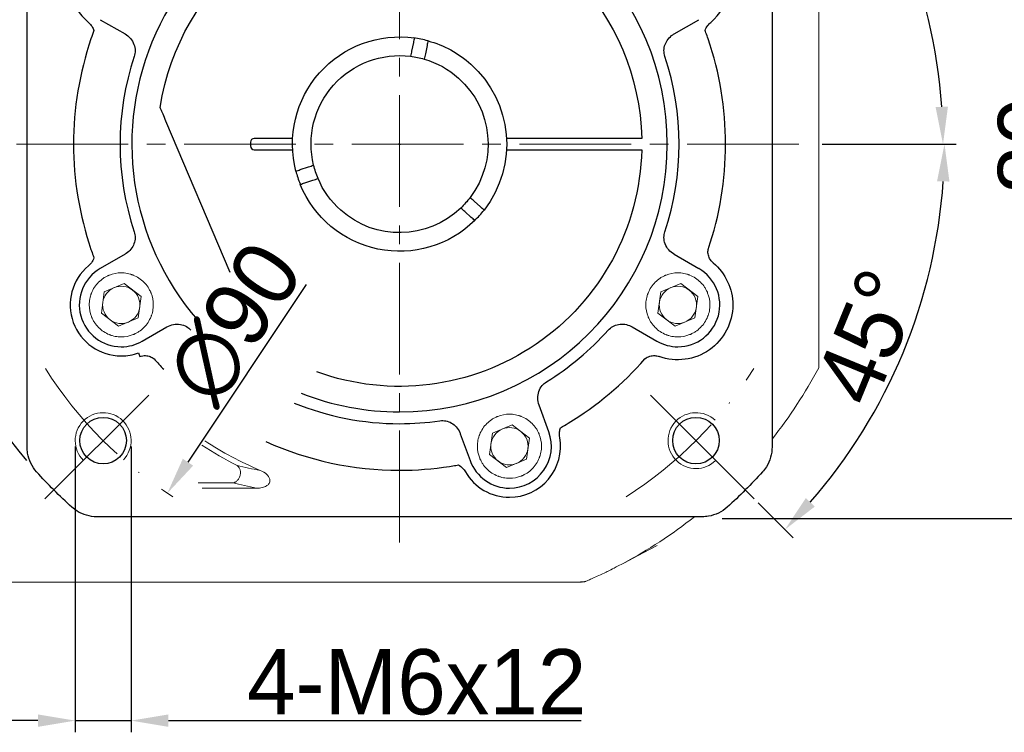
# Model space of a CAD drawing. Header units: millimetres. Extents: x 8769 to 9441, y -139 to 337.
# Tile 3 of 12: x 8850 to 8955, y 129 to 206. Entities that reach past the tile are written whole.
import ezdxf

# ---------------------------------------------------------------- set-up
doc = ezdxf.new("R2010")
doc.units = ezdxf.units.MM
doc.header["$PDSIZE"] = -5
doc.linetypes.add('ACAD_ISO10W100', pattern=[18, 12, -3, 0, -3])
doc.linetypes.add('点画线', pattern=[18, 12, -2, 2, -2])
doc.layers.get('0').update_dxf_attribs({"lineweight": 18})
doc.layers.get('Defpoints').update_dxf_attribs({"lineweight": 18})
for name, color, linetype, lineweight in [('7中心线层', 7, '点画线', 18), ('中心线层', 7, 'ACAD_ISO10W100', 0), ('尺寸线层', 3, 'Continuous', 18), ('粗实线', 7, 'Continuous', 40)]:
    doc.layers.add(name, color=color, linetype=linetype, lineweight=lineweight)
doc.styles.add('工程字', font='txt')
doc.dimstyles.new('DIMSTYLE_17', dxfattribs={"dimtxt": 8, "dimasz": 12, "dimexe": 0.18, "dimexo": 0.0625, "dimgap": 0.09, "dimtad": 1, "dimtih": 1, "dimtoh": 1, "dimdec": 3, "dimdsep": 46, "dimtxsty": 'Standard', "dimblk": '_CAXARROW', "dimcen": 0.09, "dimdle": 24, "dimadec": 0, "dimazin": 0, "dimtfac": 0.7, "dimtdec": 3, "dimtofl": 0, "dimtmove": 0, "dimatfit": 3, "dimfxl": 1, "dimtolj": 1, "dimarcsym": 0})
doc.dimstyles.new('ISO-25', dxfattribs={"dimtxt": 7, "dimasz": 4, "dimexe": 1.25, "dimexo": 0.625, "dimtad": 1, "dimtxsty": '工程字', "dimcen": 2, "dimdle": 8, "dimadec": 0, "dimazin": 0, "dimtfac": 1, "dimtmove": 0, "dimatfit": 3, "dimfxl": 1, "dimarcsym": 0})

# ---------------------------------------------------------------- blocks, each defined once
blk = doc.blocks.new('*D102')
at = {"layer": 'Defpoints', "color": 0}
for p in [(8847.62, 192.52), (8935.1, 192.52), (8917.29, 165.59), (8941.02, 163.26), (8928.42, 154.45)]:
    blk.add_point(p, dxfattribs=at)
at = {"layer": '尺寸线层', "color": 0, "lineweight": -2}
for p, q in [((8935.72, 192.52), (8950.11, 192.52)), ((8928.87, 154.01), (8932.61, 150.26))]:
    blk.add_line(p, q, dxfattribs=at)
blk.add_arc((8890.36, 192.52), 58.5, 318.9182, 356.0818, dxfattribs=at)
at = {"layer": '尺寸线层', "color": 0}
for points in [[(8949.39, 188.5), (8948.06, 188.54), (8948.86, 192.52)], [(8933.97, 154.53), (8934.94, 153.62), (8931.73, 151.15)]]:
    blk.add_solid(points, dxfattribs=at)
at = {"layer": '尺寸线层', "color": 0, "insert": (8940.65, 171.84), "char_height": 7, "attachment_point": 5, "rotation": 67.6469, "style": '工程字'}
blk.add_mtext('45%%d', dxfattribs=at)
blk = doc.blocks.new('*D103')
at = {"layer": 'Defpoints', "color": 0}
for p in [(8928.42, 230.58), (8917.29, 219.45), (8946.71, 207.62), (8847.62, 192.52), (8935.1, 192.52)]:
    blk.add_point(p, dxfattribs=at)
at = {"layer": '尺寸线层', "color": 0, "lineweight": -2}
for p, q in [((8928.87, 231.02), (8932.5, 234.66)), ((8935.72, 192.52), (8949.95, 192.52))]:
    blk.add_line(p, q, dxfattribs=at)
blk.add_arc((8890.36, 192.52), 58.34, 3.9289, 41.0711, dxfattribs=at)
at = {"layer": '尺寸线层', "color": 0}
for points in [[(8934.83, 231.3), (8933.86, 230.39), (8931.61, 233.77)], [(8947.9, 196.49), (8949.23, 196.54), (8948.7, 192.52)]]:
    blk.add_solid(points, dxfattribs=at)
at = {"layer": '尺寸线层', "color": 0, "insert": (8948.07, 216.42), "char_height": 7, "attachment_point": 5, "rotation": 292.5, "style": '工程字'}
blk.add_mtext('45%%d', dxfattribs=at)
blk = doc.blocks.new('*D104')
at = {"layer": 'Defpoints', "color": 0}
for p in [(8915.29, 229.98), (8865.43, 155.05)]:
    blk.add_point(p, dxfattribs=at)
at = {"layer": '尺寸线层', "color": 0, "lineweight": -2}
blk.add_line((8880.34, 177.46), (8867.64, 158.38), dxfattribs=at)
at = {"layer": '尺寸线层', "color": 0}
blk.add_solid([(8867.09, 158.75), (8868.2, 158.01), (8865.43, 155.05)], dxfattribs=at)
at = {"layer": '尺寸线层', "color": 0, "insert": (8872.62, 173.31), "char_height": 7, "attachment_point": 5, "rotation": 56.3592, "style": '工程字'}
blk.add_mtext('∅90', dxfattribs=at)
blk = doc.blocks.new('_CAXARROW')
blk.add_hatch(color=0).paths.add_polyline_path([(0, 0), (-1, 0.125), (-1, -0.125)], flags=0)
blk = doc.blocks.new('*D105')
at = {"layer": 'Defpoints', "color": 0}
for p in [(8924.96, 232), (8855.76, 153.03)]:
    blk.add_point(p, dxfattribs=at)
at = {"layer": '尺寸线层', "color": 0, "lineweight": -2}
for p, q in [((8936.36, 245.03), (8928.91, 236.52)), ((8956.45, 245.03), (8936.36, 245.03)), ((8890.27, 192.52), (8890.45, 192.52)), ((8890.36, 192.43), (8890.36, 192.61))]:
    blk.add_line(p, q, dxfattribs=at)
blk.add_arc((8890.36, 192.52), 52.5, 48.58, 220.2994, dxfattribs=at)
at = {"layer": '尺寸线层', "color": 0, "lineweight": -2, "xscale": 6, "yscale": 6, "zscale": 6, "rotation": 228.7764806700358}
blk.add_blockref('_CAXARROW', (8924.96, 232), dxfattribs=at)
at = {"layer": '尺寸线层', "color": 0, "insert": (8946.91, 249.53), "char_height": 7, "attachment_point": 5, "style": '工程字'}
blk.add_mtext('\\A1;\\A1;∅105', dxfattribs=at)
blk = doc.blocks.new('_FILLED')
at = {"linetype": 'ByBlock'}
blk.add_hatch(color=0, dxfattribs=at).paths.add_polyline_path([(0, 0), (-1, 0.133), (-1, -0.133)], flags=0)
blk = doc.blocks.new('*D106')
at = {"layer": 'Defpoints', "color": 0}
for p in [(8855.54, 160.7), (8861.54, 160.7), (8861.54, 130.65)]:
    blk.add_point(p, dxfattribs=at)
at = {"layer": '尺寸线层', "color": 0, "lineweight": -2}
for p, q in [((8855.54, 160.07), (8855.54, 129.4)), ((8861.54, 160.07), (8861.54, 129.4)), ((8851.54, 130.65), (8847.54, 130.65)), ((8855.54, 130.65), (8861.54, 130.65)), ((8865.54, 130.65), (8909.86, 130.65))]:
    blk.add_line(p, q, dxfattribs=at)
at = {"layer": '尺寸线层', "color": 0}
for points in [[(8851.54, 129.98), (8851.54, 131.31), (8855.54, 130.65)], [(8865.54, 131.31), (8865.54, 129.98), (8861.54, 130.65)]]:
    blk.add_solid(points, dxfattribs=at)
at = {"layer": '尺寸线层', "color": 0, "insert": (8892.2, 134.77), "char_height": 7, "attachment_point": 5, "style": '工程字'}
blk.add_mtext('4-M6x12', dxfattribs=at)
blk = doc.blocks.new('*D108')
at = {"layer": 'Defpoints', "color": 0}
for p in [(8924.36, 232.35), (8962.26, 232.35), (8924.36, 152.35)]:
    blk.add_point(p, dxfattribs=at)
at = {"layer": '尺寸线层', "color": 0, "lineweight": -2}
for p, q in [((8924.99, 232.35), (8963.51, 232.35)), ((8962.26, 156.35), (8962.26, 228.35)), ((8924.99, 152.35), (8963.51, 152.35))]:
    blk.add_line(p, q, dxfattribs=at)
at = {"layer": '尺寸线层', "color": 0}
for points in [[(8962.93, 228.35), (8961.59, 228.35), (8962.26, 232.35)], [(8961.59, 156.35), (8962.93, 156.35), (8962.26, 152.35)]]:
    blk.add_solid(points, dxfattribs=at)
at = {"layer": '尺寸线层', "color": 0, "insert": (8958.14, 192.35), "char_height": 7, "attachment_point": 5, "rotation": 90, "style": '工程字'}
blk.add_mtext('80', dxfattribs=at)

msp = doc.modelspace()

# ---------------------------------------------------------------- linework, layer by layer
at = {"color": 7, "linetype": 'Continuous', "lineweight": 15}
msp.add_line((8935.3581, 214.3109), (8935.3581, 170.7219), dxfattribs=at)
for p, q in [((8858.3458, 174.3845), (8858.6493, 176.6739)), ((8858.6493, 176.6739), (8860.7837, 177.5558)), ((8860.7837, 177.5558), (8862.6146, 176.1482)), ((8918.1015, 174.3845), (8918.4051, 176.6739)), ((8918.4051, 176.6739), (8920.5395, 177.5558)), ((8920.5395, 177.5558), (8922.3704, 176.1482)), ((8862.6146, 176.1482), (8862.3111, 173.8589)), ((8922.3704, 176.1482), (8922.0669, 173.8589)), ((8860.1767, 172.977), (8858.3458, 174.3845)), ((8862.3111, 173.8589), (8860.1767, 172.977)), ((8919.9325, 172.977), (8918.1015, 174.3845)), ((8922.0669, 173.8589), (8919.9325, 172.977)), ((8863.4271, 165.5854), (8852.2927, 154.451)), ((8917.2891, 165.5854), (8928.4235, 154.451)), ((8900.3269, 161.5045), (8902.4613, 162.3864)), ((8902.4613, 162.3864), (8904.2922, 160.9788)), ((8900.0234, 159.2151), (8900.3269, 161.5045)), ((8904.2922, 160.9788), (8903.9887, 158.6895)), ((8901.8543, 157.8076), (8900.0234, 159.2151)), ((8903.9887, 158.6895), (8901.8543, 157.8076)), ((8872.4727, 156.1642), (8868.7324, 156.1642)), ((8875.0041, 155.6032), (8869.1504, 155.6032))]:
    msp.add_line(p, q)
at = {"linetype": 'Continuous', "lineweight": 15}
for p, q in [((8843.354, 145.5164), (8909.1578, 145.5164)), ((8910.0045, 145.5317), (8909.9929, 145.5333))]:
    msp.add_line(p, q, dxfattribs=at)
for centre, radius, start, end in [((8860.4802, 175.2664), 2, 112.448281, 172.448281), ((8860.4802, 175.2664), 2, 52.448281, 112.448281), ((8860.4802, 175.2664), 2, 22.448281, 52.448281), ((8920.236, 175.2664), 2, 112.448281, 172.448281), ((8920.236, 175.2664), 2, 52.448281, 112.448281), ((8920.236, 175.2664), 2, 22.448281, 52.448281), ((8860.4802, 175.2664), 2, 172.448281, 202.448281), ((8860.4802, 175.2664), 2, 352.448281, 22.448281), ((8920.236, 175.2664), 2, 172.448281, 202.448281), ((8920.236, 175.2664), 2, 352.448281, 22.448281), ((8860.4802, 175.2664), 2, 202.448281, 232.448281), ((8920.236, 175.2664), 2, 202.448281, 232.448281), ((8860.4802, 175.2664), 2, 232.448281, 292.448281), ((8920.236, 175.2664), 2, 232.448281, 292.448281), ((8858.5383, 160.6966), 3, 316.591754, 225), ((8922.1779, 160.6966), 3, 46.591754, 315), ((8902.1578, 160.097), 2, 112.448281, 172.448281), ((8902.1578, 160.097), 2, 52.448281, 112.448281), ((8890.3581, 192.5164), 38.0868, 236.685853, 246.860567), ((8902.1578, 160.097), 2, 22.448281, 52.448281), ((8902.1578, 160.097), 2, 352.448281, 22.448281), ((8890.3581, 192.5164), 38.6478, 236.704097, 243.174226), ((8902.1578, 160.097), 2, 172.448281, 202.448281), ((8902.1578, 160.097), 2, 202.448281, 232.448281), ((8902.1578, 160.097), 2, 232.448281, 292.448281)]:
    msp.add_arc(centre, radius, start, end)
at = {"extrusion": (0, 0, -1)}
for centre in [(-8860.4802, 175.2664), (-8920.236, 175.2664), (-8902.1578, 160.097)]:
    msp.add_arc(centre, 2, 187.551719, 247.551719, dxfattribs=at)
at = {"color": 7, "linetype": 'Continuous', "lineweight": 15}
for start, end in [(321.63877, 331.927513), (298.072487, 308.36123)]:
    msp.add_arc((8890.3581, 192.5164), 51, start, end, dxfattribs=at)
at = {"linetype": 'Continuous', "lineweight": 15}
msp.add_arc((8909.9946, 146.5291), 0.9958, 269.902512, 293.120125, dxfattribs=at)
msp.add_ellipse((8909.1578, 192.5164), major_axis=(0, 47), ratio=0.6616415, start_param=3.14159265, end_param=3.16845181, dxfattribs=at)
for points, knots in [([(8860.4802, 171.8275), (8860.2616, 171.8275), (8859.9395, 171.8577), (8859.5736, 171.9457), (8859.3932, 172.0029), (8859.3036, 172.0349), (8859.2653, 172.0492), (8859.2398, 172.059), (8859.2282, 172.0635), (8858.7732, 172.2435), (8858.3841, 172.4993), (8857.8808, 173.0025), (8857.6592, 173.274), (8857.4534, 173.6256), (8857.3637, 173.8102), (8857.3221, 173.9046), (8857.305, 173.9456), (8857.2938, 173.973), (8857.2878, 173.9879), (8857.1219, 174.4068), (8857.0414, 174.8294), (8857.0413, 175.4849), (8857.0714, 175.8069), (8857.1595, 176.1729), (8857.2167, 176.3534), (8857.2486, 176.443), (8857.263, 176.4813), (8857.2728, 176.5068), (8857.2773, 176.5184), (8857.4573, 176.9734), (8857.7131, 177.3625), (8858.2163, 177.8658), (8858.4878, 178.0874), (8858.8394, 178.2932), (8859.024, 178.3829), (8859.1185, 178.4244), (8859.1594, 178.4416), (8859.1868, 178.4528), (8859.2017, 178.4588), (8859.6206, 178.6247), (8860.0432, 178.7052), (8860.4802, 178.7053)], [0, 0, 0, 0, 0.0625, 0.09375, 0.109375, 0.1171875, 0.12109375, 0.12109375, 0.125, 0.125, 0.25, 0.25, 0.3125, 0.34375, 0.359375, 0.3671875, 0.37109375, 0.37109375, 0.375, 0.375, 0.5, 0.5, 0.5625, 0.59375, 0.609375, 0.6171875, 0.62109375, 0.62109375, 0.625, 0.625, 0.75, 0.75, 0.8125, 0.84375, 0.859375, 0.8671875, 0.87109375, 0.87109375, 0.875, 0.875, 1, 1, 1, 1]), ([(8860.4802, 178.7053), (8860.6987, 178.7053), (8861.0208, 178.6751), (8861.3867, 178.5871), (8861.5672, 178.5299), (8861.6568, 178.4979), (8861.6951, 178.4836), (8861.7206, 178.4738), (8861.7322, 178.4693), (8862.1872, 178.2892), (8862.5763, 178.0335), (8863.0796, 177.5303), (8863.3012, 177.2588), (8863.507, 176.9071), (8863.5967, 176.7226), (8863.6383, 176.6281), (8863.6554, 176.5872), (8863.6666, 176.5598), (8863.6726, 176.5449), (8863.8385, 176.126), (8863.919, 175.7033), (8863.9191, 175.0479), (8863.889, 174.7258), (8863.8009, 174.3599), (8863.7437, 174.1794), (8863.7117, 174.0898), (8863.6974, 174.0515), (8863.6876, 174.026), (8863.6831, 174.0143), (8863.503, 173.5594), (8863.2473, 173.1703), (8862.7441, 172.667), (8862.4726, 172.4454), (8862.121, 172.2396), (8861.9364, 172.1499), (8861.8419, 172.1083), (8861.801, 172.0912), (8861.7736, 172.08), (8861.7587, 172.074), (8861.3396, 171.908), (8860.9177, 171.8275), (8860.4802, 171.8275)], [0, 0, 0, 0, 0.0625, 0.09375, 0.109375, 0.1171875, 0.12109375, 0.12109375, 0.125, 0.125, 0.25, 0.25, 0.3125, 0.34375, 0.359375, 0.3671875, 0.37109375, 0.37109375, 0.375, 0.375, 0.5, 0.5, 0.5625, 0.59375, 0.609375, 0.6171875, 0.62109375, 0.62109375, 0.625, 0.625, 0.75, 0.75, 0.8125, 0.84375, 0.859375, 0.8671875, 0.87109375, 0.87109375, 0.875, 0.875, 1, 1, 1, 1]), ([(8920.2359, 171.8275), (8920.0174, 171.8275), (8919.6952, 171.8577), (8919.3294, 171.9457), (8919.1489, 172.0029), (8919.0593, 172.0349), (8919.021, 172.0492), (8918.9956, 172.059), (8918.9839, 172.0635), (8918.5289, 172.2435), (8918.1398, 172.4993), (8917.6365, 173.0025), (8917.415, 173.274), (8917.2092, 173.6256), (8917.1195, 173.8102), (8917.0779, 173.9046), (8917.0608, 173.9456), (8917.0495, 173.973), (8917.0435, 173.9879), (8916.8776, 174.4068), (8916.7971, 174.8294), (8916.797, 175.4849), (8916.8272, 175.8069), (8916.9152, 176.1729), (8916.9725, 176.3534), (8917.0044, 176.443), (8917.0188, 176.4813), (8917.0285, 176.5068), (8917.0331, 176.5184), (8917.2131, 176.9734), (8917.4689, 177.3625), (8917.972, 177.8658), (8918.2435, 178.0874), (8918.5952, 178.2932), (8918.7797, 178.3829), (8918.8742, 178.4244), (8918.9152, 178.4416), (8918.9426, 178.4528), (8918.9574, 178.4588), (8919.3764, 178.6247), (8919.799, 178.7052), (8920.2359, 178.7053)], [0, 0, 0, 0, 0.0625, 0.09375, 0.109375, 0.1171875, 0.12109375, 0.12109375, 0.125, 0.125, 0.25, 0.25, 0.3125, 0.34375, 0.359375, 0.3671875, 0.37109375, 0.37109375, 0.375, 0.375, 0.5, 0.5, 0.5625, 0.59375, 0.609375, 0.6171875, 0.62109375, 0.62109375, 0.625, 0.625, 0.75, 0.75, 0.8125, 0.84375, 0.859375, 0.8671875, 0.87109375, 0.87109375, 0.875, 0.875, 1, 1, 1, 1]), ([(8920.2359, 178.7053), (8920.4544, 178.7053), (8920.7765, 178.6751), (8921.1424, 178.5871), (8921.3229, 178.5299), (8921.4126, 178.4979), (8921.4508, 178.4836), (8921.4763, 178.4738), (8921.488, 178.4693), (8921.943, 178.2892), (8922.3321, 178.0335), (8922.8354, 177.5303), (8923.0569, 177.2588), (8923.2627, 176.9071), (8923.3524, 176.7226), (8923.394, 176.6281), (8923.4111, 176.5872), (8923.4224, 176.5598), (8923.4283, 176.5449), (8923.5943, 176.126), (8923.6748, 175.7033), (8923.6749, 175.0479), (8923.6447, 174.7258), (8923.5567, 174.3599), (8923.4994, 174.1794), (8923.4675, 174.0898), (8923.4531, 174.0515), (8923.4434, 174.026), (8923.4388, 174.0143), (8923.2588, 173.5594), (8923.003, 173.1703), (8922.4999, 172.667), (8922.2284, 172.4454), (8921.8767, 172.2396), (8921.6921, 172.1499), (8921.5977, 172.1083), (8921.5567, 172.0912), (8921.5293, 172.08), (8921.5145, 172.074), (8921.0954, 171.908), (8920.6734, 171.8275), (8920.2359, 171.8275)], [0, 0, 0, 0, 0.0625, 0.09375, 0.109375, 0.1171875, 0.12109375, 0.12109375, 0.125, 0.125, 0.25, 0.25, 0.3125, 0.34375, 0.359375, 0.3671875, 0.37109375, 0.37109375, 0.375, 0.375, 0.5, 0.5, 0.5625, 0.59375, 0.609375, 0.6171875, 0.62109375, 0.62109375, 0.625, 0.625, 0.75, 0.75, 0.8125, 0.84375, 0.859375, 0.8671875, 0.87109375, 0.87109375, 0.875, 0.875, 1, 1, 1, 1]), ([(8902.1578, 156.6581), (8901.9392, 156.6581), (8901.6171, 156.6883), (8901.2512, 156.7763), (8901.0707, 156.8335), (8900.9811, 156.8655), (8900.9429, 156.8798), (8900.9174, 156.8896), (8900.9057, 156.8941), (8900.4508, 157.0741), (8900.0617, 157.3299), (8899.5583, 157.8331), (8899.3368, 158.1046), (8899.131, 158.4562), (8899.0413, 158.6408), (8898.9997, 158.7353), (8898.9826, 158.7762), (8898.9714, 158.8036), (8898.9654, 158.8185), (8898.7994, 159.2374), (8898.719, 159.66), (8898.7189, 160.3155), (8898.749, 160.6376), (8898.8371, 161.0035), (8898.8943, 161.184), (8898.9262, 161.2736), (8898.9406, 161.3119), (8898.9504, 161.3374), (8898.9549, 161.349), (8899.1349, 161.804), (8899.3907, 162.1931), (8899.8938, 162.6964), (8900.1654, 162.918), (8900.517, 163.1238), (8900.7016, 163.2135), (8900.796, 163.2551), (8900.837, 163.2722), (8900.8644, 163.2834), (8900.8792, 163.2894), (8901.2982, 163.4553), (8901.7208, 163.5358), (8902.1578, 163.5359)], [0, 0, 0, 0, 0.0625, 0.09375, 0.109375, 0.1171875, 0.12109375, 0.12109375, 0.125, 0.125, 0.25, 0.25, 0.3125, 0.34375, 0.359375, 0.3671875, 0.37109375, 0.37109375, 0.375, 0.375, 0.5, 0.5, 0.5625, 0.59375, 0.609375, 0.6171875, 0.62109375, 0.62109375, 0.625, 0.625, 0.75, 0.75, 0.8125, 0.84375, 0.859375, 0.8671875, 0.87109375, 0.87109375, 0.875, 0.875, 1, 1, 1, 1]), ([(8902.1578, 163.5359), (8902.3762, 163.5359), (8902.6983, 163.5058), (8903.0642, 163.4177), (8903.2447, 163.3605), (8903.3344, 163.3285), (8903.3727, 163.3142), (8903.3982, 163.3044), (8903.4098, 163.2999), (8903.8648, 163.1198), (8904.2539, 162.8641), (8904.7572, 162.3609), (8904.9787, 162.0894), (8905.1845, 161.7377), (8905.2743, 161.5532), (8905.3158, 161.4587), (8905.3329, 161.4178), (8905.3442, 161.3904), (8905.3502, 161.3755), (8905.5161, 160.9566), (8905.5966, 160.5339), (8905.5967, 159.8785), (8905.5665, 159.5564), (8905.4785, 159.1905), (8905.4212, 159.01), (8905.3893, 158.9204), (8905.3749, 158.8821), (8905.3652, 158.8566), (8905.3607, 158.8449), (8905.1806, 158.39), (8904.9249, 158.0009), (8904.4217, 157.4976), (8904.1502, 157.276), (8903.7985, 157.0702), (8903.614, 156.9805), (8903.5195, 156.9389), (8903.4786, 156.9218), (8903.4512, 156.9106), (8903.4363, 156.9046), (8903.0172, 156.7386), (8902.5952, 156.6581), (8902.1578, 156.6581)], [0, 0, 0, 0, 0.0625, 0.09375, 0.109375, 0.1171875, 0.12109375, 0.12109375, 0.125, 0.125, 0.25, 0.25, 0.3125, 0.34375, 0.359375, 0.3671875, 0.37109375, 0.37109375, 0.375, 0.375, 0.5, 0.5, 0.5625, 0.59375, 0.609375, 0.6171875, 0.62109375, 0.62109375, 0.625, 0.625, 0.75, 0.75, 0.8125, 0.84375, 0.859375, 0.8671875, 0.87109375, 0.87109375, 0.875, 0.875, 1, 1, 1, 1]), ([(8872.9171, 158.0278), (8873.3241, 157.9347), (8874.1195, 157.7529), (8874.9738, 157.5787), (8875.3911, 157.4936)], [0, 0, 0, 0, 0.51159582, 1, 1, 1, 1]), ([(8875.3911, 157.4935), (8875.6541, 157.3938), (8875.91, 157.2521), (8876.1158, 157.0575), (8876.1863, 156.9908), (8876.2513, 156.9169), (8876.3598, 156.7537), (8876.4041, 156.6619), (8876.4428, 156.5011), (8876.4489, 156.4333), (8876.4377, 156.3006), (8876.4199, 156.2342), (8876.3658, 156.1162), (8876.3302, 156.0626), (8876.2245, 155.9404), (8876.1452, 155.8782), (8875.9256, 155.7464), (8875.7737, 155.692), (8875.4192, 155.6101), (8875.2099, 155.5948), (8875.0041, 155.6032)], [0, 0, 0, 0, 0.25254706, 0.25254706, 0.25254706, 0.33758308, 0.33758308, 0.42382203, 0.42382203, 0.48094412, 0.48094412, 0.53835741, 0.53835741, 0.59264742, 0.59264742, 0.67828509, 0.67828509, 0.81725397, 0.81725397, 1, 1, 1, 1])]:
    msp.add_open_spline(points, degree=3, knots=knots)
at = {"color": 7, "linetype": 'Continuous', "lineweight": 15}
msp.add_open_spline([(8935.3581, 170.7219), (8935.3581, 170.5193), (8935.3581, 170.1137), (8935.3581, 169.4613), (8935.3581, 168.9109), (8935.3581, 168.6019), (8935.3581, 168.5236), (8935.3581, 168.5183), (8935.3581, 168.5164)], degree=3, knots=[0, 0, 0, 0, 0.23298105, 0.46661779, 0.76590829, 0.89826903, 0.96405901, 1, 1, 1, 1], dxfattribs=at)
msp.add_rational_spline([(8872.9171, 158.0278), (8875.1714, 156.5054), (8872.4727, 156.1642)], [1, 0.286948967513, 1], degree=2)
msp.add_open_spline([(8872.4727, 156.1642), (8873.2755, 155.9727), (8874.1146, 155.7852), (8875.0041, 155.6032)], degree=3)
at = {"linetype": 'Continuous', "lineweight": 15}
for points, knots in [([(8918.0255, 149.435), (8913.7635, 147.2093), (8912.7797, 146.6995), (8911.7342, 146.2107), (8911.0865, 145.9173), (8910.5971, 145.7035), (8910.4561, 145.6434), (8910.3856, 145.6133)], [0, 0, 0, 0, 0.33383166, 0.49750212, 0.66111239, 0.83059325, 1, 1, 1, 1]), ([(8909.1592, 145.5246), (8909.2707, 145.5212), (8909.5525, 145.5127), (8909.8343, 145.5232), (8910.0046, 145.5296)], [0, 0, 0, 0, 0.39571916, 1, 1, 1, 1]), ([(8910.004, 145.5241), (8910.0076, 145.524), (8910.0601, 145.5212), (8910.1482, 145.5375), (8910.2477, 145.5609), (8910.3062, 145.5811), (8910.3298, 145.5901), (8910.3379, 145.5933), (8910.3437, 145.5956), (8910.3495, 145.5979), (8910.3565, 145.6009), (8910.3594, 145.602), (8910.3789, 145.6103), (8910.3896, 145.6149)], [0, 0, 0, 0, 0.01013166, 0.15018004, 0.25091125, 0.30557876, 0.32219566, 0.33403745, 0.34824051, 0.37287953, 0.43329046, 0.68847164, 1, 1, 1, 1])]:
    msp.add_open_spline(points, degree=3, knots=knots, dxfattribs=at)
at = {"layer": '7中心线层'}
for p, q in [((8890.3581, 149.7792), (8890.3581, 237.2552)), ((8890.3581, 149.7792), (8890.3581, 237.2552)), ((8933.2297, 192.5164), (8843.6772, 192.5164)), ((8933.2297, 192.5164), (8843.6772, 192.5164))]:
    msp.add_line(p, q, dxfattribs=at)
at = {"layer": '中心线层'}
for start, end in [(212.345104, 237.284437), (302.715563, 327.654896)]:
    msp.add_arc((8890.3581, 192.5164), 45, start, end, dxfattribs=at)
at = {"layer": '粗实线', "linetype": 'Continuous', "lineweight": 30}
for p, q in [((8850.3683, 188.239), (8850.3683, 225.013)), ((8930.3479, 225.013), (8930.3479, 188.239)), ((8858.2302, 205.8693), (8860.8869, 204.3354)), ((8919.8292, 204.3354), (8922.4859, 205.8693)), ((8891.8451, 203.4154), (8891.6578, 202.5096)), ((8893.314, 203.1118), (8893.1268, 202.2059)), ((8872.1813, 178.731), (8865.2798, 194.99)), ((8874.3581, 192.7164), (8874.3581, 192.3164)), ((8877.8725, 193.1164), (8874.7581, 193.1164)), ((8915.5509, 193.1164), (8902.8437, 193.1164)), ((8874.7581, 191.9164), (8877.8725, 191.9164)), ((8902.8437, 191.9164), (8915.5509, 191.9164)), ((8879.7042, 189.7786), (8880.5823, 190.0694)), ((8850.3683, 160.0198), (8850.3683, 188.239)), ((8880.1757, 188.3546), (8881.0539, 188.6454)), ((8930.3479, 188.239), (8930.3479, 160.0198)), ((8899.0534, 185.7791), (8898.3625, 186.3942)), ((8898.056, 184.6588), (8897.3651, 185.2738)), ((8860.8869, 180.6974), (8858.2302, 179.1635)), ((8919.8292, 180.6974), (8922.4859, 179.1635)), ((8862.7302, 171.3693), (8865.3869, 172.9031)), ((8915.3292, 172.9031), (8917.9859, 171.3693)), ((8862.3458, 170.1192), (8862.489, 169.724)), ((8906.3864, 161.6361), (8905.3372, 164.5188)), ((8896.8799, 161.4406), (8897.9292, 158.5579)), ((8922.8546, 152.5266), (8857.8615, 152.5266))]:
    msp.add_line(p, q, dxfattribs=at)
at = {"layer": '粗实线', "lineweight": 30}
for centre in [(8858.5383, 160.6966), (8922.1779, 160.6966)]:
    msp.add_circle(centre, 2.5, dxfattribs=at)
at = {"layer": '粗实线', "linetype": 'Continuous', "lineweight": 30}
for centre, radius, start, end in [((8890.3581, 192.5164), 28.7414, 90, 221.045694), ((8890.3581, 192.5164), 28.7414, 270, 90), ((8860.4802, 209.7664), 5.4748, 70.077371, 229.922626), ((8920.2359, 209.7664), 5.4748, 310.077376, 109.922626), ((8890.3581, 192.5164), 35, 161.173902, 198.827649), ((8890.3581, 192.5164), 11.5, 74.583042, 82.326871), ((8890.3581, 192.5164), 35, 341.173902, 18.827649), ((8890.3581, 192.5164), 30, 161.704723, 198.295279), ((8890.3581, 192.5164), 30, 341.70472, 18.29528), ((8874.7581, 192.7164), 0.4, 90, 180), ((8874.7581, 192.3164), 0.4, 180, 270), ((8890.3581, 192.5164), 11.5, 194.58469, 201.730331), ((8890.3581, 192.5164), 11.5, 314.581389, 322.058752), ((8860.4802, 175.2664), 5.4748, 130.077376, 270), ((8860.4802, 175.2664), 4.5, 120, 270), ((8920.2359, 175.2664), 4.5, 270, 60), ((8890.3581, 192.5164), 30, 301.704723, 318.295279), ((8860.4802, 175.2664), 4.5, 270, 300), ((8920.2359, 175.2664), 4.5, 240, 270), ((8860.4802, 175.2664), 5.4748, 270, 289.922626), ((8890.3581, 192.5164), 35, 221.173902, 223.668045), ((8890.3581, 192.5164), 35, 301.173902, 318.827649), ((8890.3581, 192.5164), 28.7414, 248.456607, 270), ((8890.3581, 192.5164), 30, 247.833837, 270), ((8890.3581, 192.5164), 30, 270, 278.29528), ((8902.1578, 160.097), 4.5, 270, 20), ((8902.1578, 160.097), 5.4748, 270, 9.922624), ((8890.3581, 192.5164), 35, 245.813343, 270), ((8902.1578, 160.097), 4.5, 200, 270), ((8890.3581, 192.5164), 35, 270, 278.827649), ((8902.1578, 160.097), 5.4748, 210.077376, 270)]:
    msp.add_arc(centre, radius, start, end, dxfattribs=at)
at = {"layer": '粗实线', "linetype": 'Continuous', "lineweight": 30, "extrusion": (0, 0, -1)}
for centre, radius, start, end in [((-8890.3581, 192.5164), 26, 8.712245, 178.677672), ((-8890.3581, 192.5164), 11.5, 345.417992, 97.939321), ((-8890.3581, 192.5164), 11.5, 105.417992, 131.678656), ((-8890.3581, 192.5164), 9.5, 346.206719, 97.150593), ((-8890.3581, 192.5164), 9.5, 106.206719, 131.678656), ((-8890.3581, 192.5164), 11.5, 131.678656, 217.939321), ((-8890.3581, 192.5164), 9.5, 131.678656, 217.150593), ((-8890.3581, 192.5164), 26, 181.322328, 289.970247), ((-8890.3581, 192.5164), 11.5, 225.417992, 337.939321), ((-8890.3581, 192.5164), 9.5, 311.678656, 337.150593), ((-8890.3581, 192.5164), 9.5, 226.206719, 311.678656), ((-8920.2359, 175.2664), 5.8952, 130.077376, 180), ((-8920.2359, 175.2664), 5.8952, 180, 289.922624), ((-8890.3581, 192.5164), 52.4898, 312.07908, 317.92092), ((-8890.3581, 192.5164), 52.4898, 222.07908, 227.92092)]:
    msp.add_arc(centre, radius, start, end, dxfattribs=at)
at = {"layer": '粗实线', "linetype": 'Continuous', "lineweight": 30}
for points, knots in [([(8856.9554, 205.5772), (8857.1081, 205.4485), (8857.2428, 205.295), (8857.4331, 204.9978), (8857.5013, 204.8584), (8857.5523, 204.714)], [0, 0, 0, 0, 0.56713928, 0.56713928, 1, 1, 1, 1]), ([(8923.1638, 204.714), (8923.2304, 204.9023), (8923.3265, 205.0825), (8923.5373, 205.3655), (8923.6437, 205.4785), (8923.7608, 205.5772)], [0, 0, 0, 0, 0.56714537, 0.56714537, 1, 1, 1, 1]), ([(8860.8869, 204.3354), (8861.1016, 204.2115), (8861.2984, 204.0499), (8861.6229, 203.6747), (8861.755, 203.4554), (8861.9256, 203.0009), (8861.9704, 202.76), (8861.9692, 202.3239), (8861.937, 202.1226), (8861.8745, 201.9338)], [0, 0, 0, 0, 0.26587314, 0.26587314, 0.53247064, 0.53247064, 0.78731866, 0.78731866, 1, 1, 1, 1]), ([(8918.8416, 201.9338), (8918.7742, 202.1376), (8918.7421, 202.3562), (8918.7516, 202.7852), (8918.7932, 203.0014), (8918.942, 203.4108), (8919.0531, 203.6084), (8919.3348, 203.9674), (8919.5124, 204.1303), (8919.7477, 204.2867), (8919.7881, 204.3117), (8919.8292, 204.3354)], [0, 0, 0, 0, 0.23042342, 0.23042342, 0.46037237, 0.46037237, 0.69752605, 0.69752605, 0.94970312, 0.94970312, 1, 1, 1, 1]), ([(8923.4853, 203.8117), (8923.407, 204.0415), (8923.3288, 204.2628), (8923.2237, 204.552), (8923.1937, 204.6338), (8923.1638, 204.714)], [0, 0, 0, 0, 0.7129175, 0.7129175, 1, 1, 1, 1]), ([(8865.2798, 194.99), (8865.1747, 195.2375), (8865.0683, 195.4883), (8864.926, 195.8234), (8864.8855, 195.9188), (8864.8083, 196.1007), (8864.771, 196.1887), (8864.7206, 196.3073), (8864.7038, 196.3469), (8864.6767, 196.4108), (8864.6662, 196.4354), (8864.6615, 196.4466), (8864.6597, 196.4508), (8864.6579, 196.455)], [0, 0, 0, 0, 0.41982676, 0.41982676, 0.5894369, 0.5894369, 0.76050509, 0.76050509, 0.85804241, 0.85804241, 0.95713495, 0.95713495, 1, 1, 1, 1]), ([(8878.876, 193.1164), (8878.8714, 193.1164), (8878.8544, 193.1164), (8878.7804, 193.1164), (8878.7247, 193.1164), (8878.5849, 193.1164), (8878.499, 193.1164), (8878.3092, 193.1164), (8878.2027, 193.1164), (8878.0212, 193.1164), (8877.9466, 193.1164), (8877.8725, 193.1164)], [0, 0, 0, 0, 0.21459508, 0.21459508, 0.42918151, 0.42918151, 0.64390501, 0.64390501, 0.85890464, 0.85890464, 1, 1, 1, 1]), ([(8902.8437, 193.1164), (8902.7315, 193.1164), (8902.6178, 193.1164), (8902.4061, 193.1164), (8902.3052, 193.1164), (8902.1301, 193.1164), (8902.0535, 193.1164), (8901.9348, 193.1164), (8901.891, 193.1164), (8901.8511, 193.1164), (8901.8378, 193.1164), (8901.8429, 193.1164)], [0, 0, 0, 0, 0.21526685, 0.21526685, 0.43053938, 0.43053938, 0.64571736, 0.64571736, 0.86064187, 0.86064187, 1, 1, 1, 1]), ([(8916.3535, 193.1164), (8916.3489, 193.1164), (8916.3357, 193.1164), (8916.2764, 193.1164), (8916.2318, 193.1164), (8916.12, 193.1164), (8916.0512, 193.1164), (8915.8993, 193.1164), (8915.8142, 193.1164), (8915.6693, 193.1164), (8915.6099, 193.1164), (8915.5509, 193.1164)], [0, 0, 0, 0, 0.21486793, 0.21486793, 0.4297343, 0.4297343, 0.6446257, 0.6446257, 0.85957237, 0.85957237, 1, 1, 1, 1]), ([(8877.8725, 191.9164), (8877.9846, 191.9164), (8878.0984, 191.9164), (8878.31, 191.9164), (8878.4109, 191.9164), (8878.5861, 191.9164), (8878.6627, 191.9164), (8878.7814, 191.9164), (8878.8251, 191.9164), (8878.8651, 191.9164), (8878.8784, 191.9164), (8878.8732, 191.9164)], [0, 0, 0, 0, 0.21526685, 0.21526685, 0.43053938, 0.43053938, 0.64571736, 0.64571736, 0.86064187, 0.86064187, 1, 1, 1, 1]), ([(8901.8401, 191.9164), (8901.8447, 191.9164), (8901.8617, 191.9164), (8901.9358, 191.9164), (8901.9915, 191.9164), (8902.1312, 191.9164), (8902.2171, 191.9164), (8902.4069, 191.9164), (8902.5134, 191.9164), (8902.695, 191.9164), (8902.7696, 191.9164), (8902.8437, 191.9164)], [0, 0, 0, 0, 0.21459508, 0.21459508, 0.42918151, 0.42918151, 0.64390501, 0.64390501, 0.85890464, 0.85890464, 1, 1, 1, 1]), ([(8915.5509, 191.9164), (8915.6405, 191.9164), (8915.7313, 191.9164), (8915.9004, 191.9164), (8915.981, 191.9164), (8916.1209, 191.9164), (8916.1821, 191.9164), (8916.277, 191.9164), (8916.312, 191.9164), (8916.3432, 191.9164), (8916.3478, 191.9164), (8916.3524, 191.9164)], [0, 0, 0, 0, 0.21513329, 0.21513329, 0.4302684, 0.4302684, 0.64537491, 0.64537491, 0.86042428, 0.86042428, 1, 1, 1, 1]), ([(8861.8745, 183.099), (8861.9419, 182.8951), (8861.9741, 182.6766), (8861.9645, 182.2476), (8861.9229, 182.0314), (8861.7741, 181.622), (8861.663, 181.4243), (8861.3813, 181.0654), (8861.2037, 180.9025), (8860.9684, 180.7461), (8860.928, 180.7211), (8860.8869, 180.6974)], [0, 0, 0, 0, 0.23042343, 0.23042343, 0.46037237, 0.46037237, 0.69752605, 0.69752605, 0.94970312, 0.94970312, 1, 1, 1, 1]), ([(8919.8292, 180.6974), (8919.6146, 180.8213), (8919.4177, 180.9829), (8919.0932, 181.3581), (8918.9612, 181.5774), (8918.7905, 182.0319), (8918.7457, 182.2728), (8918.7469, 182.7089), (8918.7792, 182.9102), (8918.8416, 183.099)], [0, 0, 0, 0, 0.26587314, 0.26587314, 0.53247064, 0.53247064, 0.78731867, 0.78731867, 1, 1, 1, 1]), ([(8857.2308, 181.2211), (8857.3092, 180.9913), (8857.3873, 180.77), (8857.4924, 180.4807), (8857.5225, 180.399), (8857.5523, 180.3188)], [0, 0, 0, 0, 0.7129175, 0.7129175, 1, 1, 1, 1]), ([(8924.0314, 179.7773), (8923.8763, 179.9055), (8923.7439, 180.0671), (8923.5669, 180.3986), (8923.5103, 180.569), (8923.4598, 180.8999), (8923.4604, 181.0639), (8923.4857, 181.222)], [0, 0, 0, 0, 0.37690499, 0.37690499, 0.70225803, 0.70225803, 1, 1, 1, 1]), ([(8857.5523, 180.3188), (8857.4858, 180.1305), (8857.3897, 179.9503), (8857.1789, 179.6673), (8857.0725, 179.5543), (8856.9554, 179.4556)], [0, 0, 0, 0, 0.56714537, 0.56714537, 1, 1, 1, 1]), ([(8865.3869, 172.9031), (8865.6016, 173.0271), (8865.84, 173.1167), (8866.3271, 173.2102), (8866.5831, 173.2149), (8867.062, 173.1354), (8867.293, 173.0538), (8867.6701, 172.8347), (8867.8283, 172.7061), (8867.9606, 172.5576)], [0, 0, 0, 0, 0.26587314, 0.26587314, 0.53247064, 0.53247064, 0.78731867, 0.78731867, 1, 1, 1, 1]), ([(8912.7556, 172.5576), (8912.8984, 172.7179), (8913.0716, 172.855), (8913.4479, 173.0613), (8913.6559, 173.1333), (8914.0849, 173.2091), (8914.3116, 173.2118), (8914.7633, 173.1473), (8914.9932, 173.075), (8915.2462, 172.9493), (8915.2881, 172.9269), (8915.3292, 172.9031)], [0, 0, 0, 0, 0.23042343, 0.23042343, 0.46037237, 0.46037237, 0.69752605, 0.69752605, 0.94970312, 0.94970312, 1, 1, 1, 1]), ([(8862.489, 169.724), (8862.6776, 169.7942), (8862.8837, 169.8281), (8863.2594, 169.8156), (8863.4353, 169.7794), (8863.747, 169.6577), (8863.8888, 169.5752), (8864.0131, 169.4743)], [0, 0, 0, 0, 0.37690499, 0.37690499, 0.70225803, 0.70225803, 1, 1, 1, 1]), ([(8916.7037, 169.475), (8916.8601, 169.6018), (8917.0448, 169.6994), (8917.4044, 169.8069), (8917.5821, 169.8287), (8917.9161, 169.813), (8918.077, 169.7802), (8918.2272, 169.724)], [0, 0, 0, 0, 0.37721897, 0.37721897, 0.70166347, 0.70166347, 1, 1, 1, 1]), ([(8905.3372, 164.5188), (8905.2524, 164.7517), (8905.2055, 165.0021), (8905.1981, 165.498), (8905.2379, 165.7509), (8905.3993, 166.2088), (8905.5198, 166.4221), (8905.801, 166.7554), (8905.9551, 166.8888), (8906.1243, 166.9934)], [0, 0, 0, 0, 0.26587314, 0.26587314, 0.53247064, 0.53247064, 0.78731866, 0.78731866, 1, 1, 1, 1]), ([(8894.6863, 162.8303), (8894.8987, 162.8612), (8895.1196, 162.855), (8895.5404, 162.771), (8895.746, 162.6926), (8896.1234, 162.4749), (8896.2988, 162.3312), (8896.6033, 161.9914), (8896.733, 161.7882), (8896.8461, 161.5293), (8896.8637, 161.4852), (8896.8799, 161.4406)], [0, 0, 0, 0, 0.23042342, 0.23042342, 0.46037237, 0.46037237, 0.69752605, 0.69752605, 0.94970312, 0.94970312, 1, 1, 1, 1]), ([(8907.5507, 161.0404), (8907.5164, 161.2372), (8907.5119, 161.4413), (8907.5571, 161.7913), (8907.5945, 161.9419), (8907.6483, 162.0854)], [0, 0, 0, 0, 0.56713934, 0.56713934, 1, 1, 1, 1]), ([(8851.3991, 157.3401), (8851.1475, 157.6186), (8850.9336, 157.9361), (8850.6058, 158.6114), (8850.4888, 158.9759), (8850.3875, 159.5681), (8850.3683, 159.7944), (8850.3683, 160.0198)], [0, 0, 0, 0, 0.38508171, 0.38508171, 0.77016472, 0.77016472, 1, 1, 1, 1]), ([(8930.3479, 160.0198), (8930.3479, 159.6483), (8930.2951, 159.2732), (8930.0899, 158.559), (8929.9357, 158.213), (8929.6148, 157.7005), (8929.4733, 157.5131), (8929.3171, 157.3401)], [0, 0, 0, 0, 0.38115154, 0.38115154, 0.76230412, 0.76230412, 1, 1, 1, 1]), ([(8895.7293, 157.931), (8895.9692, 157.9682), (8896.2007, 158.0068), (8896.5038, 158.0601), (8896.5895, 158.0755), (8896.6737, 158.0909)], [0, 0, 0, 0, 0.7129175, 0.7129175, 1, 1, 1, 1]), ([(8896.6737, 158.0909), (8896.8476, 157.9927), (8897.0084, 157.8668), (8897.2505, 157.61), (8897.3433, 157.4856), (8897.4201, 157.3532)], [0, 0, 0, 0, 0.56714537, 0.56714537, 1, 1, 1, 1]), ([(8857.8615, 152.5266), (8857.49, 152.5266), (8857.1149, 152.5794), (8856.4006, 152.7845), (8856.0547, 152.9388), (8855.5422, 153.2596), (8855.3548, 153.4012), (8855.1817, 153.5574)], [0, 0, 0, 0, 0.38115154, 0.38115154, 0.76230412, 0.76230412, 1, 1, 1, 1]), ([(8925.5344, 153.5574), (8925.2558, 153.3059), (8924.9384, 153.0919), (8924.2631, 152.7641), (8923.8986, 152.6471), (8923.3064, 152.5458), (8923.0801, 152.5266), (8922.8546, 152.5266)], [0, 0, 0, 0, 0.38508171, 0.38508171, 0.77016472, 0.77016472, 1, 1, 1, 1])]:
    msp.add_open_spline(points, degree=3, knots=knots, dxfattribs=at)
for points in [[(8857.5523, 204.714), (8857.4493, 204.437), (8857.3404, 204.1332), (8857.2305, 203.8108)], [(8891.9465, 203.9062), (8891.9127, 203.7426), (8891.8789, 203.579), (8891.8451, 203.4154)], [(8893.4155, 203.6025), (8893.3816, 203.4389), (8893.3478, 203.2754), (8893.314, 203.1118)], [(8891.6578, 202.5096), (8891.6188, 202.3206), (8891.5797, 202.1315), (8891.5406, 201.9425)], [(8891.5406, 201.9425), (8892.0365, 201.8803), (8892.5296, 201.7783), (8893.0096, 201.6389)], [(8893.1268, 202.2059), (8893.0877, 202.0169), (8893.0486, 201.8279), (8893.0096, 201.6389)], [(8879.2285, 189.6211), (8879.3871, 189.6736), (8879.5456, 189.7261), (8879.7042, 189.7786)], [(8880.5823, 190.0694), (8880.7655, 190.13), (8880.9488, 190.1907), (8881.132, 190.2514)], [(8881.6036, 188.8274), (8881.4095, 189.288), (8881.2512, 189.766), (8881.132, 190.2514)], [(8879.7, 188.1971), (8879.8586, 188.2496), (8880.0172, 188.3021), (8880.1757, 188.3546)], [(8881.0539, 188.6454), (8881.2371, 188.7061), (8881.4203, 188.7667), (8881.6036, 188.8274)], [(8897.9301, 186.7792), (8897.6282, 186.3809), (8897.2934, 186.0048), (8896.9326, 185.6589)], [(8898.3625, 186.3942), (8898.2184, 186.5225), (8898.0742, 186.6509), (8897.9301, 186.7792)], [(8897.3651, 185.2738), (8897.221, 185.4022), (8897.0768, 185.5305), (8896.9326, 185.6589)], [(8899.4277, 185.4459), (8899.3029, 185.5569), (8899.1782, 185.668), (8899.0534, 185.7791)], [(8898.4303, 184.3255), (8898.3055, 184.4366), (8898.1808, 184.5477), (8898.056, 184.6588)], [(8907.6483, 162.0854), (8907.9052, 162.2313), (8908.1839, 162.394), (8908.4754, 162.5704)]]:
    msp.add_open_spline(points, degree=3, dxfattribs=at)

# ---------------------------------------------------------------- dimensions: what is measured, and where the dimension line sits
at = {"layer": '尺寸线层'}
dim = msp.add_diameter_dim_2p(p1=(8855.7607, 153.0288), p2=(8924.9555, 232.004), text='\\A1;<>', dimstyle='DIMSTYLE_17', override={"dimtxt": 7, "dimasz": 6, "dimgap": 1, "dimtxsty": '工程字', "dimtol": 0, "dimldrblk": '_FILLED'}, dxfattribs=at)
dim.commit()
dim.dimension.update_dxf_attribs({"geometry": '*D105', "text_midpoint": (8946.9068, 245.0261), "dimtype": 163})
dim = msp.add_angular_dim_2l(base=(8946.7141, 207.6169), line1=((8847.6209, 192.5164), (8935.0969, 192.5164)), line2=((8917.2891, 219.4474), (8928.4235, 230.5818)), dimstyle='ISO-25', dxfattribs=at)
dim.commit()
dim.dimension.update_dxf_attribs({"geometry": '*D103', "text_midpoint": (8948.072, 216.4223)})
dim = msp.add_linear_dim(base=(8962.2605, 232.3519), p1=(8924.3618, 152.3519), p2=(8924.3618, 232.3519), angle=270, dimstyle='ISO-25', dxfattribs=at)
dim.commit()
dim.dimension.update_dxf_attribs({"geometry": '*D108', "text_midpoint": (8958.1355, 192.3519)})
dim = msp.add_diameter_dim_2p(p1=(8915.2874, 229.9801), p2=(8865.4288, 155.0527), dimstyle='ISO-25', dxfattribs=at)
dim.commit()
dim.dimension.update_dxf_attribs({"geometry": '*D104', "text_midpoint": (8876.0585, 171.027), "dimtype": 163})
dim = msp.add_angular_dim_2l(base=(8941.0239, 163.2645), line1=((8917.2891, 165.5854), (8928.4235, 154.451)), line2=((8847.6209, 192.5164), (8935.0969, 192.5164)), dimstyle='ISO-25', dxfattribs=at)
dim.commit()
dim.dimension.update_dxf_attribs({"geometry": '*D102', "text_midpoint": (8944.4658, 170.2666), "dimtype": 162})
dim = msp.add_linear_dim(base=(8861.5383, 130.6455), p1=(8855.5383, 160.6966), p2=(8861.5383, 160.6966), angle=180, text='4-M<>x12', dimstyle='ISO-25', override={"dimtxt": 7, "dimtxsty": '工程字'}, dxfattribs=at)
dim.commit()
dim.dimension.update_dxf_attribs({"geometry": '*D106', "text_midpoint": (8892.1996, 130.6455), "dimtype": 160})

doc.saveas('drawing.dxf')
